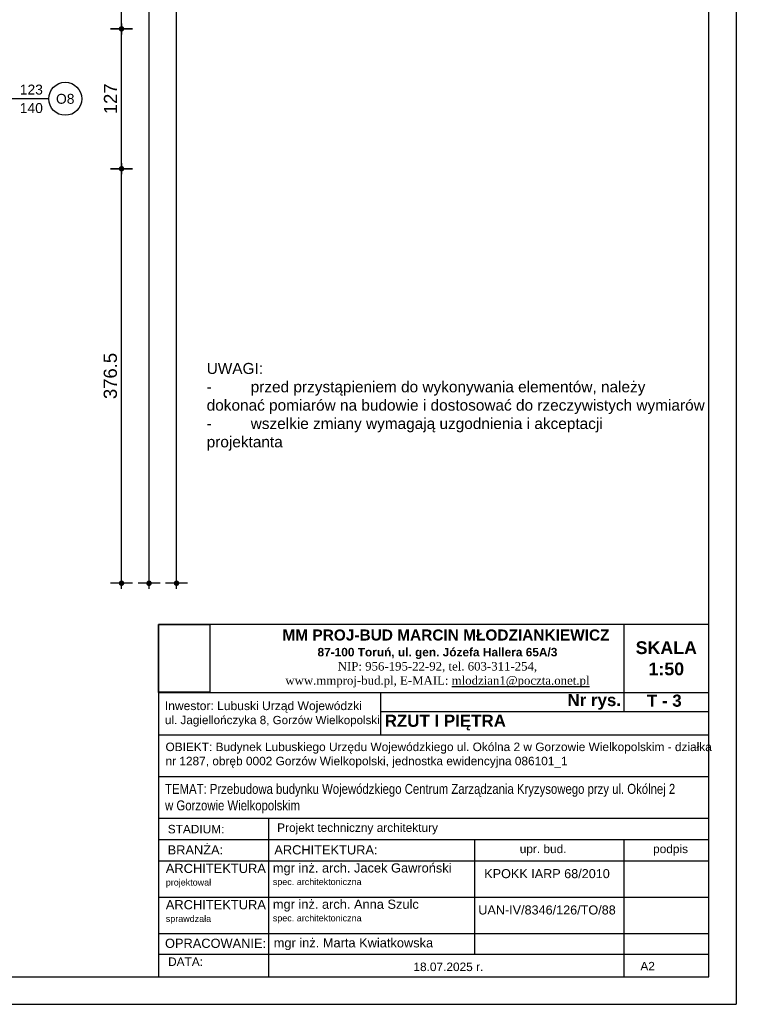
# Model space of a CAD drawing. Header units: millimetres. Extents: x 11979 to 37895, y 18730 to 47884.
# Tile 214 of 256: x 36060 to 36712, y 41108 to 42002. Entities that reach past the tile are written whole.
import ezdxf
from ezdxf.enums import TextEntityAlignment as Align

# ---------------------------------------------------------------- set-up
doc = ezdxf.new("R2010")
doc.units = ezdxf.units.MM
for name, color, linetype in [('-RAMKA', 2, 'Continuous'), ('-WYMIAR', 8, 'Continuous'), ('0-RAMKA-1', 2, 'Continuous'), ('_PROJEKTOWANE', 5, 'Continuous'), ('KRESKOWANIE', 8, 'Continuous'), ('PATTERN_CLASS', 7, 'Continuous'), ('PROJEKTOWANE', 5, 'Continuous')]:
    doc.layers.add(name, color=color, linetype=linetype)
doc.styles.add('ARIAL', font='arial.ttf', dxfattribs={"height": 0.5})
doc.styles.get("Standard").update_dxf_attribs({"font": 'arial.ttf'})
doc.dimstyles.new('CZA-KROPKA-50', dxfattribs={"dimtxt": 12, "dimasz": 1, "dimexe": 2, "dimexo": 25, "dimgap": 4, "dimtad": 1, "dimdec": 1, "dimrnd": 0.5, "dimzin": 9, "dimdsep": 46, "dimtxsty": 'Standard', "dimblk": 'CZA-KROPKA', "dimblk1": 'CZA-KROPKA', "dimblk2": 'CZA-KROPKA', "dimsah": 1, "dimcen": -20, "dimse1": 1, "dimse2": 1, "dimclrd": 8, "dimclre": 8, "dimclrt": 9, "dimadec": 0, "dimazin": 0, "dimtfac": 1, "dimtdec": 1, "dimtmove": 1, "dimatfit": 3, "dimldrblk": 'CZA-KROPKA', "dimfxl": 1, "dimtolj": 1, "dimtzin": 9, "dimarcsym": 0})
picture_1 = doc.add_image_def('image6.jpg', size_in_pixel=(2304, 3037))

# ---------------------------------------------------------------- blocks, each defined once
blk = doc.blocks.new('CZA-KROPKA')
at = {"layer": '-WYMIAR', "linetype": 'ByBlock'}
for p, q in [((0, 10), (0, -10)), ((5, 0), (-5, 0))]:
    blk.add_line(p, q, dxfattribs=at)
at = {"layer": '-WYMIAR', "linetype": 'ByBlock', "const_width": 2.5}
blk.add_lwpolyline([(-1.25, 0, 1), (1.25, 0, 1)], format="xyb", close=True, dxfattribs=at)
blk = doc.blocks.new('*D2954')
at = {"layer": '-WYMIAR', "color": 8, "lineweight": -2}
blk.add_line((36152.39, 41491.62), (36152.39, 41866.12), dxfattribs=at)
at = {"layer": 'Defpoints', "color": 0}
for p in [(36052.39, 41867.12), (36152.39, 41867.12), (36052.39, 41490.62)]:
    blk.add_point(p, dxfattribs=at)
at = {"layer": '-WYMIAR', "color": 8, "lineweight": -2}
for p, rotation in [((36152.39, 41867.12), 90), ((36152.39, 41490.62), 270)]:
    blk.add_blockref('CZA-KROPKA', p, dxfattribs=dict(at, rotation=rotation))
at = {"layer": '-WYMIAR', "color": 9, "insert": (36142.26, 41678.87), "char_height": 12, "attachment_point": 5, "rotation": 90, "bg_fill": 3, "box_fill_scale": 1.1, "bg_fill_color": 257, "bg_fill_transparency": 0}
blk.add_mtext('\\A1;376.5', dxfattribs=at)
blk = doc.blocks.new('*D2955')
at = {"layer": '-WYMIAR', "color": 8, "lineweight": -2}
blk.add_line((36152.39, 41868.12), (36152.39, 41993.12), dxfattribs=at)
at = {"layer": 'Defpoints', "color": 0}
for p in [(36052.39, 41994.12), (36152.39, 41994.12), (36052.39, 41867.12)]:
    blk.add_point(p, dxfattribs=at)
at = {"layer": '-WYMIAR', "color": 8, "lineweight": -2}
for p, rotation in [((36152.39, 41994.12), 90), ((36152.39, 41867.12), 270)]:
    blk.add_blockref('CZA-KROPKA', p, dxfattribs=dict(at, rotation=rotation))
at = {"layer": '-WYMIAR', "color": 9, "insert": (36142.37, 41930.62), "char_height": 12, "attachment_point": 5, "rotation": 90, "bg_fill": 3, "box_fill_scale": 1.1, "bg_fill_color": 257, "bg_fill_transparency": 0}
blk.add_mtext('\\A1;127', dxfattribs=at)
blk = doc.blocks.new('*D2956')
at = {"layer": '-WYMIAR', "color": 8, "lineweight": -2}
blk.add_line((36152.39, 41995.12), (36152.39, 42610.62), dxfattribs=at)
at = {"layer": 'Defpoints', "color": 0}
for p in [(36052.39, 42611.62), (36152.39, 42611.62), (36052.39, 41994.12)]:
    blk.add_point(p, dxfattribs=at)
at = {"layer": '-WYMIAR', "color": 8, "lineweight": -2}
for p, rotation in [((36152.39, 42611.62), 90), ((36152.39, 41994.12), 270)]:
    blk.add_blockref('CZA-KROPKA', p, dxfattribs=dict(at, rotation=rotation))
at = {"layer": '-WYMIAR', "color": 9, "insert": (36142.26, 42302.87), "char_height": 12, "attachment_point": 5, "rotation": 90, "bg_fill": 3, "box_fill_scale": 1.1, "bg_fill_color": 257, "bg_fill_transparency": 0}
blk.add_mtext('\\A1;617.5', dxfattribs=at)
blk = doc.blocks.new('*D2959')
at = {"layer": '-WYMIAR', "color": 8, "lineweight": -2}
blk.add_line((36177.39, 41491.62), (36177.39, 42610.62), dxfattribs=at)
at = {"layer": 'Defpoints', "color": 0}
for p in [(36052.39, 42611.62), (36177.39, 42611.62), (36052.39, 41490.62)]:
    blk.add_point(p, dxfattribs=at)
at = {"layer": '-WYMIAR', "color": 8, "lineweight": -2}
for p, rotation in [((36177.39, 42611.62), 90), ((36177.39, 41490.62), 270)]:
    blk.add_blockref('CZA-KROPKA', p, dxfattribs=dict(at, rotation=rotation))
at = {"layer": '-WYMIAR', "color": 9, "insert": (36167.37, 42051.12), "char_height": 12, "attachment_point": 5, "rotation": 90, "bg_fill": 3, "box_fill_scale": 1.1, "bg_fill_color": 257, "bg_fill_transparency": 0}
blk.add_mtext('\\A1;1121', dxfattribs=at)
blk = doc.blocks.new('*D2961')
at = {"layer": '-WYMIAR', "color": 8, "lineweight": -2}
blk.add_line((36202.39, 41491.62), (36202.39, 42911.62), dxfattribs=at)
at = {"layer": 'Defpoints', "color": 0}
for p in [(34928.39, 42912.62), (36202.39, 42912.62), (36052.39, 41490.62)]:
    blk.add_point(p, dxfattribs=at)
at = {"layer": '-WYMIAR', "color": 8, "lineweight": -2}
for p, rotation in [((36202.39, 42912.62), 90), ((36202.39, 41490.62), 270)]:
    blk.add_blockref('CZA-KROPKA', p, dxfattribs=dict(at, rotation=rotation))
at = {"layer": '-WYMIAR', "color": 9, "insert": (36192.37, 42201.62), "char_height": 12, "attachment_point": 5, "rotation": 90, "bg_fill": 3, "box_fill_scale": 1.1, "bg_fill_color": 257, "bg_fill_transparency": 0}
blk.add_mtext('\\A1;1422', dxfattribs=at)
blk = doc.blocks.new('fdfdssd')
at = {"layer": '-RAMKA', "color": 8}
for p in [(21286.99, 20415.98), (18316.99, 18315.98)]:
    blk.add_line(p, (21286.99, 18315.98), dxfattribs=at)
at = {"layer": '-RAMKA'}
blk.add_line((21261.99, 18340.98), (21261.99, 20390.98), dxfattribs=at)
at = {"layer": '-RAMKA', "color": 2}
blk.add_line((18441.99, 18340.98), (21261.99, 18340.98), dxfattribs=at)

msp = doc.modelspace()

# ---------------------------------------------------------------- linework, layer by layer
at = {"layer": 'PATTERN_CLASS'}
for p, q in [((36608.9, 41453.03), (36608.9, 41374.24)), ((36185.97, 41391.51), (36686.04, 41391.51)), ((36387.86, 41391.51), (36387.86, 41352.94)), ((36387.86, 41374.24), (36686.04, 41374.24)), ((36185.97, 41352.94), (36686.04, 41352.94)), ((36185.97, 41315.03), (36686.04, 41315.03)), ((36185.97, 41277.12), (36686.04, 41277.12)), ((36286, 41277.12), (36286, 41133.17)), ((36185.97, 41257.83), (36686.04, 41257.83)), ((36473.15, 41257.83), (36473.15, 41153.76)), ((36608.9, 41257.83), (36608.9, 41133.17)), ((36185.97, 41238.55), (36686.04, 41238.55)), ((36185.97, 41238.55), (36686.04, 41238.55)), ((36185.97, 41238.55), (36686.04, 41238.55)), ((36185.97, 41205.57), (36686.04, 41205.57)), ((36185.97, 41205.57), (36686.04, 41205.57)), ((36185.97, 41172.59), (36686.04, 41172.59)), ((36185.97, 41172.59), (36686.04, 41172.59)), ((36185.97, 41153.76), (36686.04, 41153.76)), ((36185.97, 41133.17), (36686.04, 41133.17)), ((36185.97, 41133.16), (36686.04, 41133.16))]:
    msp.add_line(p, q, dxfattribs=at)
msp.add_lwpolyline([(36185.97, 41133.18), (36686.04, 41133.18), (36686.04, 41453.16), (36185.97, 41453.16)], close=True, dxfattribs=at)
at = {"layer": 'PROJEKTOWANE'}
msp.add_line((36086.25, 41930.62), (36028.39, 41930.62), dxfattribs=at)
msp.add_circle((36101.25, 41930.62), 15, dxfattribs=at)

# ---------------------------------------------------------------- texts
at = {"layer": '0-RAMKA-1', "style": 'ARIAL'}
for s, insert, char_height, width, attachment_point in [('{\\fArial|b1|i0|c238|p34;\\H1.3x;    \\C170;MM PROJ-BUD MARCIN MŁODZIANKIEWICZ\\H0.7692x; \\C256;\\P87-100 Toruń, ul. gen. Józefa Hallera 65A/3\\P\\fTimes New Roman|b0|i0|c238|p18;NIP: 956-195-22-92, tel. 603-311-254,\\P\\C170;www.mmproj-bud.pl, E-MAIL: \\Lmlodzian1@poczta.onet.pl}', (36439.48, 41422.3), 7.714, 338.8396, 5), ('\\fArial|b1|i0|c238|p34;T - 3', (36629.87, 41383.9), 11, 295.2821, 4), ('{\\fArial|b1|i0|c238|p34;Nr rys. }', (36557.65, 41382.87), 11, 295.2821, 4), ('\\fArial|b1|i0|c238|p34;RZUT I PIĘTRA', (36391.59, 41364.05), 11, 353.3315, 4), ('OBIEKT: Budynek Lubuskiego Urzędu Wojewódzkiego ul. Okólna 2 w Gorzowie Wielkopolskim - działka nr 1287, obręb 0002 Gorzów Wielkopolski, jednostka ewidencyjna 086101_1', (36192.37, 41334.42), 7.71403, 495.3944, 4), ('{\\fArial Narrow|b0|i0|c238|p34;\\H1.166738x;TEMAT: Przebudowa budynku Wojewódzkiego Centrum Zarządzania Kryzysowego przy ul. Okólnej 2 w Gorzowie Wielkopolskim}', (36191.98, 41294.98), 7.71403, 466.2419, 4), ('Projekt techniczny architektury', (36293.82, 41267.47), 7.714, 364.8363, 4), ('{\\fArial|b0|i0|c238|p34;STADIUM:}', (36194.41, 41267.24), 7.714, 82.5777, 4), ('{\\fArial|b0|i0|c238|p34;BRANŻA:}', (36194.3, 41248.42), 8.3333, 89.2072, 4), ('ARCHITEKTURA:', (36291.27, 41248.42), 8.3333, 227.4595, 4), ('{\\fArial|b0|i0|c238|p34;upr. bud.}', (36535.53, 41248.19), 7.714, 69.4263, 5), ('{\\fArial|b0|i0|c238|p34;podpis}', (36651.33, 41248.19), 7.714, 69.4263, 5), ('{\\fArial|b0|i0|c238|p34;mgr inż. arch. Jacek Gawroński\\P\\H0.7x;spec. architektoniczna}', (36289.91, 41225.48), 8.3333, 167.9203, 4), ('ARCHITEKTURA\\P\\H0.69651x;projektował', (36192.61, 41225.04), 8.375, 89.6532, 4), ('{\\fArial|b0|i0|c238|p34;KPOKK IARP 68/2010}', (36539.07, 41226.79), 8.2075, 114.491, 5), ('ARCHITEKTURA\\P{\\H0.69651x;sprawdzała}', (36192.61, 41192.06), 8.375, 89.6532, 4), ('mgr inż. arch. Anna Szulc\\P\\H0.7x;spec. architektoniczna', (36289.91, 41192.51), 8.3333, 167.9203, 4), ('\\A1;UAN-IV/8346/126/TO/88', (36539.07, 41193.81), 8.2075, 114.491, 5), ('OPRACOWANIE:', (36191.9, 41163.52), 8.3333, 89.2072, 4), ('mgr inż. Marta Kwiatkowska', (36290.7, 41162.77), 8.3333, 167.9203, 4), ('{\\fArial|b0|i0|c238|p34;DATA:}', (36194.71, 41146.87), 7.714, 82.5777, 4), ('A2', (36623.93, 41142.82), 7.714, 77.1403, 4), ('18.07.2025 r.', (36417.65, 41142.16), 7.714, 122.8796, 4)]:
    msp.add_mtext(s, dxfattribs=dict(at, insert=insert, char_height=char_height, width=width, attachment_point=attachment_point))
at = {"layer": '0-RAMKA-1', "insert": (36191.81, 41371.79), "char_height": 7.8436, "width": 258.5859, "attachment_point": 4, "line_spacing_factor": 0.996, "style": 'ARIAL'}
msp.add_mtext('\\pxt24.218372;Inwestor: Lubuski Urząd Wojewódzki\\P{\\H0.968939x;ul. Jagiellończyka 8, \\H0.986842x;Gorzów Wielkopolski}', dxfattribs=at)
at = {"layer": 'KRESKOWANIE', "insert": (36647.47, 41422.37), "char_height": 11.5711, "width": 77.1403, "attachment_point": 5, "style": 'ARIAL'}
msp.add_mtext('{\\fArial|b1|i0|c238|p34;SKALA\\P1:50}', dxfattribs=at)
at = {"layer": 'PROJEKTOWANE', "style": 'ARIAL'}
for s, p in [('123', (36070.43, 41939.02)), ('O8', (36101.25, 41930.62)), ('140', (36070.43, 41922.24))]:
    msp.add_text(s, height=9, dxfattribs=at).set_placement(p, align=Align.MIDDLE_CENTER)
at = {"layer": 'PROJEKTOWANE', "color": 0, "insert": (36229.78, 41690.72), "char_height": 10, "width": 501.1709, "attachment_point": 1}
msp.add_mtext('UWAGI:\\P-^Iprzed przystąpieniem do wykonywania elementów, należy \\Pdokonać pomiarów na budowie i dostosować do rzeczywistych wymiarów\\P-^Iwszelkie zmiany wymagają uzgodnienia i akceptacji \\Pprojektanta', dxfattribs=at)

# ---------------------------------------------------------------- dimensions: what is measured, and where the dimension line sits
at = {"layer": '-WYMIAR'}
dim = msp.add_linear_dim(base=(36152.39, 41867.12), p1=(36052.39, 41490.62), p2=(36052.39, 41867.12), angle=90, dimstyle='CZA-KROPKA-50', override={"dimfxl": 0, "dimfxlon": 1, "dimtfill": 1}, dxfattribs=at)
dim.commit()
dim.dimension.update_dxf_attribs({"geometry": '*D2954', "text_midpoint": (36142.26, 41678.87)})

# ---------------------------------------------------------------- pictures from other files: only their frames are drawn
image = msp.add_image(picture_1, insert=(36185.97, 41391.62), size_in_units=(46.74, 61.61), dxfattribs=at)
image.dxf.flags = 7
image = msp.add_image(picture_1, insert=(36185.97, 41391.51), size_in_units=(0.0785, 0.103), dxfattribs=at)
image.dxf.flags = 7

# ---------------------------------------------------------------- next in the draw order: dimensions: what is measured, and where the dimension line sits
dim = msp.add_linear_dim(base=(36152.39, 41994.12), p1=(36052.39, 41867.12), p2=(36052.39, 41994.12), angle=90, dimstyle='CZA-KROPKA-50', override={"dimfxl": 0, "dimfxlon": 1, "dimtfill": 1}, dxfattribs=at)
dim.commit()
dim.dimension.update_dxf_attribs({"geometry": '*D2955', "text_midpoint": (36142.37, 41930.62)})

# ---------------------------------------------------------------- next in the draw order: dimensions: what is measured, and where the dimension line sits
dim = msp.add_linear_dim(base=(36152.39, 42611.62), p1=(36052.39, 41994.12), p2=(36052.39, 42611.62), angle=90, dimstyle='CZA-KROPKA-50', override={"dimfxl": 0, "dimfxlon": 1, "dimtfill": 1}, dxfattribs=at)
dim.commit()
dim.dimension.update_dxf_attribs({"geometry": '*D2956', "text_midpoint": (36142.26, 42302.87)})

# ---------------------------------------------------------------- next in the draw order: dimensions: what is measured, and where the dimension line sits
dim = msp.add_linear_dim(base=(36177.39, 42611.62), p1=(36052.39, 41490.62), p2=(36052.39, 42611.62), angle=90, dimstyle='CZA-KROPKA-50', override={"dimfxl": 0, "dimfxlon": 1, "dimtfill": 1}, dxfattribs=at)
dim.commit()
dim.dimension.update_dxf_attribs({"geometry": '*D2959', "text_midpoint": (36167.37, 42051.12)})

# ---------------------------------------------------------------- next in the draw order: dimensions: what is measured, and where the dimension line sits
dim = msp.add_linear_dim(base=(36202.39, 42912.62), p1=(36052.39, 41490.62), p2=(34928.39, 42912.62), angle=90, dimstyle='CZA-KROPKA-50', override={"dimfxl": 0, "dimfxlon": 1, "dimtfill": 1}, dxfattribs=at)
dim.commit()
dim.dimension.update_dxf_attribs({"geometry": '*D2961', "text_midpoint": (36192.37, 42201.62)})

# ---------------------------------------------------------------- next in the draw order: block references
at = {"layer": '_PROJEKTOWANE'}
msp.add_blockref('fdfdssd', (15424.05, 22792.19), dxfattribs=at)

doc.saveas('drawing.dxf')
